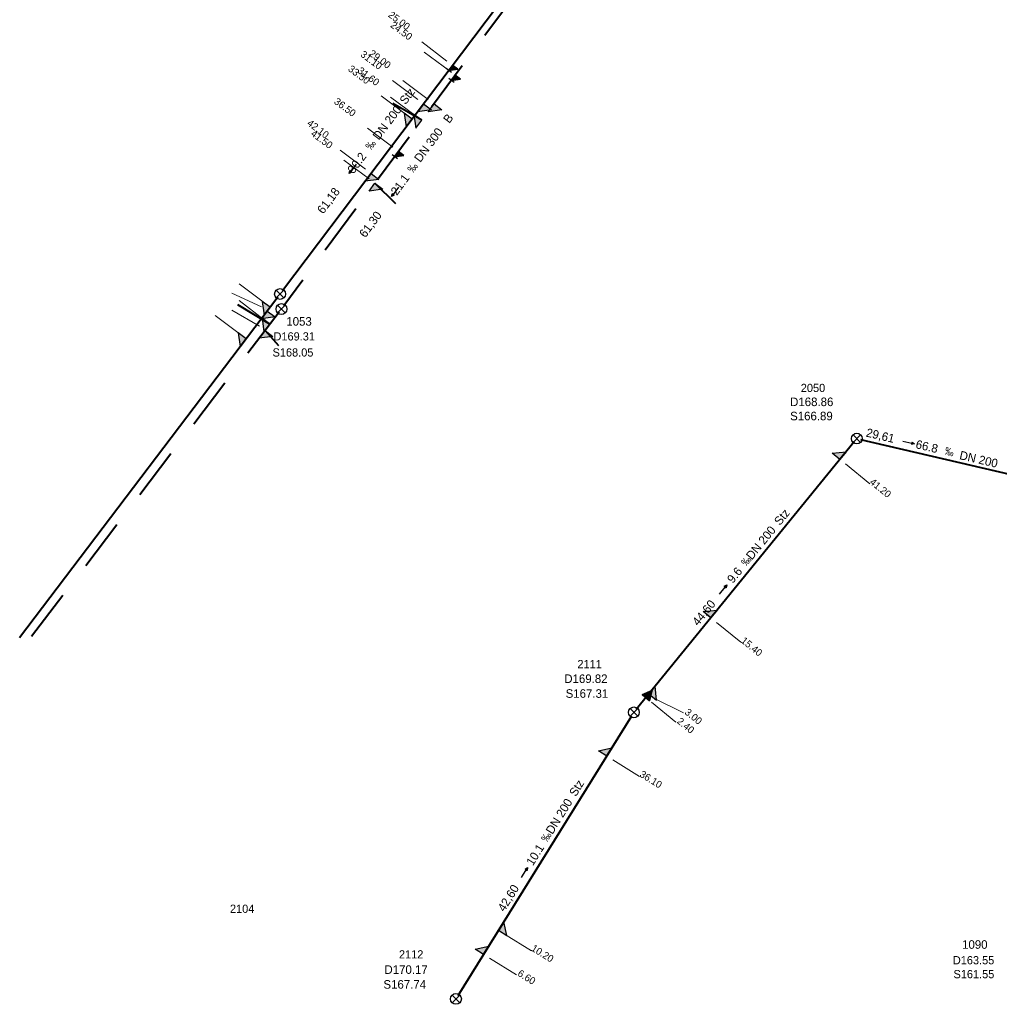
# Model space of a CAD drawing. Header units: millimetres. Extents: x 3490434 to 3491273, y 5754222 to 5754907.
# Tile 2 of 17: x 3490434 to 3490558, y 5754390 to 5754514. Entities that reach past the tile are written whole.
import ezdxf

# ---------------------------------------------------------------- set-up
doc = ezdxf.new("R2010")
doc.units = ezdxf.units.MM
for name, color, linetype in [('Default_kanal_anschluss_l', 7, 'Continuous'), ('Default_kanal_anschluss_s', 7, 'Continuous'), ('Default_kanal_anschluss_t', 7, 'Continuous'), ('Default_kanal_haltungen_l', 7, 'Continuous'), ('Default_kanal_haltungen_s', 7, 'Continuous'), ('Default_kanal_haltungen_t', 7, 'Continuous'), ('Default_kanal_schacht_s', 7, 'Continuous'), ('Default_kanal_schacht_t', 7, 'Continuous')]:
    doc.layers.add(name, color=color, linetype=linetype)
doc.styles.get("Standard").update_dxf_attribs({"font": 'ARIALN.TTF'})

# ---------------------------------------------------------------- blocks, each defined once
blk = doc.blocks.new('Schacht 1001')
at = {"color": 254, "true_color": 0xd3d3d3}
for p, q in [((0.354, 0.354), (-0.354, -0.354)), ((-0.354, 0.354), (0.354, -0.354))]:
    blk.add_line(p, q, dxfattribs=at)
blk.add_circle((0, 0), 0.5, dxfattribs=at)
blk = doc.blocks.new('Fließrichtung Kanalhaltung')
at = {"true_color": 0xd3d3d3}
blk.add_hatch(color=254, dxfattribs=at).paths.add_polyline_path([(0.23, 0.5), (-0.22, 0.5), (0, 0)])
at = {"color": 254, "true_color": 0xd3d3d3}
for p, q in [((0, 2.15), (0, 0.5)), ((0, 0), (-0.22, 0.5)), ((0.23, 0.5), (-0.22, 0.5)), ((0.23, 0.5), (0, 0))]:
    blk.add_line(p, q, dxfattribs=at)
blk = doc.blocks.new('Promille Kanalhaltung')
at = {"color": 254, "true_color": 0xd3d3d3, "insert": (-1.05, 0), "char_height": 1, "attachment_point": 1, "rotation": 90}
blk.add_mtext_dynamic_manual_height_columns('‰', width=1.5118, gutter_width=12.5, heights=[0], dxfattribs=at)
blk = doc.blocks.new('Einlass rechts')
at = {"true_color": 0xd3d3d3}
blk.add_hatch(color=254, dxfattribs=at).paths.add_polyline_path([(0, 0.62), (0, 0), (0.62, 0)])
at = {"color": 254, "true_color": 0xd3d3d3}
for p, q in [((0, 0.62), (0, 0)), ((0.62, 0), (0, 0.62)), ((0, 0), (0.62, 0))]:
    blk.add_line(p, q, dxfattribs=at)
blk = doc.blocks.new('Einlass links')
at = {"true_color": 0xd3d3d3}
blk.add_hatch(color=254, dxfattribs=at).paths.add_polyline_path([(0, 0.62), (0, 0), (-0.62, 0)])
at = {"color": 254, "true_color": 0xd3d3d3}
for p, q in [((-0.62, 0), (0, 0.62)), ((0, 0), (-0.62, 0)), ((0, 0.62), (0, 0))]:
    blk.add_line(p, q, dxfattribs=at)
blk = doc.blocks.new('Einlass rechts verdeckelt')
at = {"true_color": 0xd3d3d3}
blk.add_hatch(color=254, dxfattribs=at).paths.add_polyline_path([(-0.62, 0), (0, 0), (0, 0.62)])
at = {"color": 254, "true_color": 0xd3d3d3}
for p, q in [((0, 0.62), (-0.62, 0)), ((-0.62, 0), (0, 0)), ((-0.31, 0.62), (0.31, 0.62)), ((0, 0), (0, 0.62))]:
    blk.add_line(p, q, dxfattribs=at)
blk = doc.blocks.new('Einlass oben')
at = {"true_color": 0xd3d3d3}
blk.add_hatch(color=254, dxfattribs=at).paths.add_polyline_path([(0, 0.62), (-0.31, 0), (0.31, 0)])
at = {"color": 254, "true_color": 0xd3d3d3}
for p, q in [((-0.31, 0), (0, 0.62)), ((-0.31, 0), (0.31, 0)), ((0, 0.62), (0.31, 0))]:
    blk.add_line(p, q, dxfattribs=at)

msp = doc.modelspace()

# ---------------------------------------------------------------- linework, layer by layer
at = {"layer": 'Default_kanal_anschluss_l', "color": 13, "lineweight": 13, "true_color": 0xbe6e6e}
for points in [[(3490484.82, 5754511.52), (3490488.01, 5754509.11)], [(3490481.14, 5754506.65), (3490484.33, 5754504.24)], [(3490479.69, 5754504.74), (3490482.89, 5754502.32)], [(3490474.51, 5754497.87), (3490477.7, 5754495.46)], [(3490461.75, 5754480.97), (3490464.94, 5754478.56)], [(3490460.84, 5754479.78), (3490464.57, 5754478.08)], [(3490458.73, 5754476.99), (3490461.92, 5754474.57)], [(3490538.34, 5754458.22), (3490541.44, 5754455.7)], [(3490522.04, 5754438.22), (3490525.14, 5754435.7)], [(3490513.83, 5754428.14), (3490516.93, 5754425.62)], [(3490514.21, 5754428.61), (3490517.88, 5754426.78)], [(3490508.95, 5754420.85), (3490512.35, 5754418.74)], [(3490495.29, 5754398.85), (3490498.69, 5754396.74)], [(3490493.39, 5754395.79), (3490496.79, 5754393.68)]]:
    msp.add_lwpolyline(points, dxfattribs=at)
at = {"layer": 'Default_kanal_anschluss_l', "color": 152, "lineweight": 13, "true_color": 0x006eb4}
for points in [[(3490485.12, 5754510.25), (3490488.33, 5754507.86)], [(3490482.44, 5754506.64), (3490485.65, 5754504.25)], [(3490480.89, 5754504.55), (3490484.1, 5754502.16)], [(3490477.96, 5754500.62), (3490481.17, 5754498.23)], [(3490474.98, 5754496.61), (3490478.19, 5754494.22)], [(3490461.74, 5754478.85), (3490464.92, 5754476.42)], [(3490460.83, 5754477.66), (3490464.32, 5754475.63)]]:
    msp.add_lwpolyline(points, dxfattribs=at)
at = {"layer": 'Default_kanal_anschluss_l', "color": 152, "lineweight": 40, "true_color": 0x006eb4}
for points in [[(3490484.82, 5754501.63), (3490481.15, 5754503.73)], [(3490478.91, 5754493.68), (3490481.5, 5754491.13)], [(3490465.64, 5754475.88), (3490461.6, 5754478.33)], [(3490465.03, 5754475.08), (3490466.72, 5754473.17)]]:
    msp.add_lwpolyline(points, dxfattribs=at)
at = {"layer": 'Default_kanal_haltungen_l', "color": 13, "lineweight": 40, "true_color": 0xbe6e6e}
for points in [[(3490503.49, 5754528.12), (3490467.22, 5754480.09)], [(3490466.62, 5754479.29), (3490434.02, 5754436.25)], [(3490511.93, 5754427.24), (3490539.47, 5754461.04)], [(3490540.27, 5754461.32), (3490568.14, 5754454.81)], [(3490489.41, 5754391.09), (3490511.35, 5754426.42)]]:
    msp.add_lwpolyline(points, dxfattribs=at)
at = {"layer": 'Default_kanal_haltungen_l', "color": 152, "lineweight": 40, "true_color": 0x006eb4}
for points in [[(3490496.66, 5754517.55), (3490492.78, 5754512.33)], [(3490489.94, 5754508.52), (3490486.06, 5754503.3)], [(3490483.23, 5754499.48), (3490479.35, 5754494.26)], [(3490476.51, 5754490.45), (3490472.63, 5754485.23)], [(3490469.79, 5754481.42), (3490467.39, 5754478.19)], [(3490466.79, 5754477.39), (3490462.84, 5754472.22)], [(3490459.96, 5754468.44), (3490456.02, 5754463.27)], [(3490453.13, 5754459.49), (3490449.19, 5754454.32)], [(3490446.31, 5754450.54), (3490442.36, 5754445.37)], [(3490439.48, 5754441.59), (3490435.53, 5754436.42)]]:
    msp.add_lwpolyline(points, dxfattribs=at)

# ---------------------------------------------------------------- block references
at = {"layer": 'Default_kanal_anschluss_s'}
for name, p, xscale, yscale, rotation in [('Einlass rechts verdeckelt', (3490488.73, 5754508.57), 1.336655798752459, 1.336655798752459, 142.95), ('Einlass rechts verdeckelt', (3490489.06, 5754507.32), 1.336655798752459, 1.336655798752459, 143.37), ('Einlass links', (3490485.05, 5754503.7), 2.004983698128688, 2.004983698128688, 142.95), ('Einlass links', (3490486.37, 5754503.71), 2.004983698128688, 2.004983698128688, 143.37), ('Einlass rechts', (3490483.6, 5754501.78), 2.004983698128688, 2.004983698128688, 142.95), ('Einlass rechts', (3490484.82, 5754501.63), 2.004983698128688, 2.004983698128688, 143.37), ('Einlass rechts verdeckelt', (3490481.9, 5754497.69), 1.336655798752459, 1.336655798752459, 143.37), ('Einlass links', (3490478.42, 5754494.92), 2.004983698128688, 2.004983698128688, 142.95), ('Einlass links', (3490478.91, 5754493.68), 2.004983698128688, 2.004983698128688, 143.37), ('Einlass rechts', (3490465.65, 5754478.01), 2.004983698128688, 2.004983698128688, 142.86), ('Einlass links', (3490465.29, 5754477.54), 2.004983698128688, 2.004983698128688, 142.86), ('Einlass rechts', (3490465.64, 5754475.88), 2.004983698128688, 2.004983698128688, 142.66), ('Einlass links', (3490465.03, 5754475.08), 2.004983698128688, 2.004983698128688, 142.66), ('Einlass rechts', (3490462.63, 5754474.03), 2.004983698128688, 2.004983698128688, 142.86), ('Einlass links', (3490537.64, 5754458.79), 2.004983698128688, 2.004983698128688, 320.83), ('Einlass links', (3490521.34, 5754438.79), 2.004983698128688, 2.004983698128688, 320.83), ('Einlass oben', (3490513.13, 5754428.71), 2.004983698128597, 2.004983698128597, 320.83), ('Einlass rechts', (3490513.51, 5754429.18), 2.004983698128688, 2.004983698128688, 320.83), ('Einlass links', (3490508.19, 5754421.33), 2.004983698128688, 2.004983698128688, 328.16), ('Einlass rechts', (3490494.52, 5754399.33), 2.004983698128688, 2.004983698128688, 328.16), ('Einlass links', (3490492.62, 5754396.27), 2.004983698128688, 2.004983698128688, 328.16)]:
    msp.add_blockref(name, p, dxfattribs=dict(at, xscale=xscale, yscale=yscale, rotation=rotation))
at = {"layer": 'Default_kanal_haltungen_s'}
for name, p, xscale, yscale, rotation in [('Promille Kanalhaltung', (3490478.45, 5754497.77), 0.9867103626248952, 0.9867103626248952, 322.95), ('Fließrichtung Kanalhaltung', (3490475.65, 5754494.9), 0.6938176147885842, 0.6938176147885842, 322.97), ('Promille Kanalhaltung', (3490483.76, 5754494.88), 0.9867103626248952, 0.9867103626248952, 323.37), ('Fließrichtung Kanalhaltung', (3490480.99, 5754491.99), 0.6938176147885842, 0.6938176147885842, 323.36), ('Fließrichtung Kanalhaltung', (3490547.07, 5754460.76), 0.6938176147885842, 0.6938176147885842, 76.87), ('Promille Kanalhaltung', (3490550.82, 5754459.38), 0.9867103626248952, 0.9867103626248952, 256.87), ('Promille Kanalhaltung', (3490525.87, 5754445.21), 0.9867103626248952, 0.9867103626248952, 320.84), ('Fließrichtung Kanalhaltung', (3490523.38, 5754442.94), 0.6938176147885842, 0.6938176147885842, 140.84), ('Promille Kanalhaltung', (3490500.71, 5754410.37), 0.9867103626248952, 0.9867103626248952, 328.16), ('Fließrichtung Kanalhaltung', (3490498.19, 5754407.26), 0.6938176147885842, 0.6938176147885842, 148.16)]:
    msp.add_blockref(name, p, dxfattribs=dict(at, xscale=xscale, yscale=yscale, rotation=rotation))
at = {"layer": 'Default_kanal_schacht_s', "xscale": 1.367398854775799, "yscale": 1.367398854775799}
for p in [(3490466.92, 5754479.69), (3490467.09, 5754477.79), (3490539.79, 5754461.43), (3490511.62, 5754426.85), (3490489.14, 5754390.66)]:
    msp.add_blockref('Schacht 1001', p, dxfattribs=at)

# ---------------------------------------------------------------- texts
at = {"layer": 'Default_kanal_anschluss_t', "color": 13, "true_color": 0xbe6e6e, "style": ''}
for s, rotation, p in [('25.00', 322.94, (3490480.5, 5754514.78)), ('31.10', 322.94, (3490476.99, 5754509.78)), ('33.50', 322.94, (3490475.43, 5754507.95)), ('42.10', 322.94, (3490470.25, 5754501.09)), ('41.20', 320.83, (3490541.33, 5754455.79)), ('15.40', 320.83, (3490525.06, 5754435.76)), ('3.00', 320.83, (3490517.96, 5754426.72)), ('2.40', 320.83, (3490516.98, 5754425.58)), ('36.10', 328.16, (3490512.26, 5754418.8)), ('10.20', 328.16, (3490498.56, 5754396.82)), ('6.60', 328.16, (3490496.84, 5754393.65))]:
    msp.add_text(s, height=0.901, rotation=rotation, dxfattribs=at).set_placement(p)
at = {"layer": 'Default_kanal_anschluss_t', "color": 152, "true_color": 0x006eb4, "style": ''}
for s, p in [('24.50', (3490480.78, 5754513.48)), ('29.00', (3490478.07, 5754509.89)), ('31.60', (3490476.63, 5754507.72)), ('36.50', (3490473.65, 5754503.82)), ('41.50', (3490470.72, 5754499.77))]:
    msp.add_text(s, height=0.901, rotation=323.36, dxfattribs=at).set_placement(p)
at = {"layer": 'Default_kanal_haltungen_t', "color": 9, "true_color": 0xc0c0c0, "style": ''}
for s, height, rotation, p in [('Stz', 1.081, 52.94, (3490482.78, 5754503.53)), ('DN 200', 1.081, 52.95, (3490479.4, 5754499.05)), ('B', 1.08, 53.33, (3490488.31, 5754501.16)), ('DN 300', 1.081, 53.37, (3490484.64, 5754496.23)), ('30.2', 1.081, 52.95, (3490476.2, 5754494.8)), ('21.1', 1.081, 53.37, (3490481.67, 5754492.06)), ('61,18', 1.081, 52.94, (3490472.37, 5754489.72)), ('61,30', 1.081, 53.36, (3490477.69, 5754486.72)), ('29,61', 1.081, 346.86, (3490540.88, 5754461.7)), ('66.8', 1.081, 346.87, (3490547.15, 5754460.23)), ('DN 200', 1.081, 346.85, (3490552.68, 5754458.85)), ('Stz', 1.081, 50.85, (3490530.08, 5754450.38)), ('DN 200', 1.081, 50.83, (3490526.53, 5754446.03)), ('9.6', 1.081, 50.84, (3490524.13, 5754443.07)), ('44,60', 1.081, 50.84, (3490519.74, 5754437.69)), ('Stz', 1.081, 58.17, (3490504.29, 5754416.13)), ('DN 200', 1.081, 58.16, (3490501.33, 5754411.36)), ('10.1', 1.081, 58.16, (3490498.86, 5754407.39)), ('42,60', 1.081, 58.15, (3490495.26, 5754401.59))]:
    msp.add_text(s, height=height, rotation=rotation, dxfattribs=at).set_placement(p)
at = {"layer": 'Default_kanal_schacht_t', "color": 152, "true_color": 0x006eb4, "style": ''}
for s, height, p in [('1053', 1.081, (3490467.71, 5754475.69)), ('D169.31', 1.036, (3490466.09, 5754473.82)), ('S168.05', 1.036, (3490465.97, 5754471.79)), ('1090', 1.081, (3490553.09, 5754396.99)), ('D163.55', 1.036, (3490551.92, 5754395.03)), ('S161.55', 1.036, (3490552, 5754393.27))]:
    msp.add_text(s, height=height, dxfattribs=at).set_placement(p)
at = {"layer": 'Default_kanal_schacht_t', "color": 13, "true_color": 0xbe6e6e, "style": ''}
for s, height, p in [('2050', 1.036, (3490532.71, 5754467.31)), ('D168.86', 1.081, (3490531.36, 5754465.53)), ('S166.89', 1.081, (3490531.36, 5754463.74)), ('2111', 1.036, (3490504.49, 5754432.43)), ('D169.82', 1.081, (3490502.83, 5754430.56)), ('S167.31', 1.081, (3490503, 5754428.69)), ('2104', 1.036, (3490460.59, 5754401.53)), ('2112', 1.036, (3490481.94, 5754395.77)), ('D170.17', 1.081, (3490480.11, 5754393.82)), ('S167.74', 1.081, (3490479.98, 5754391.95))]:
    msp.add_text(s, height=height, dxfattribs=at).set_placement(p)

doc.saveas('drawing.dxf')
